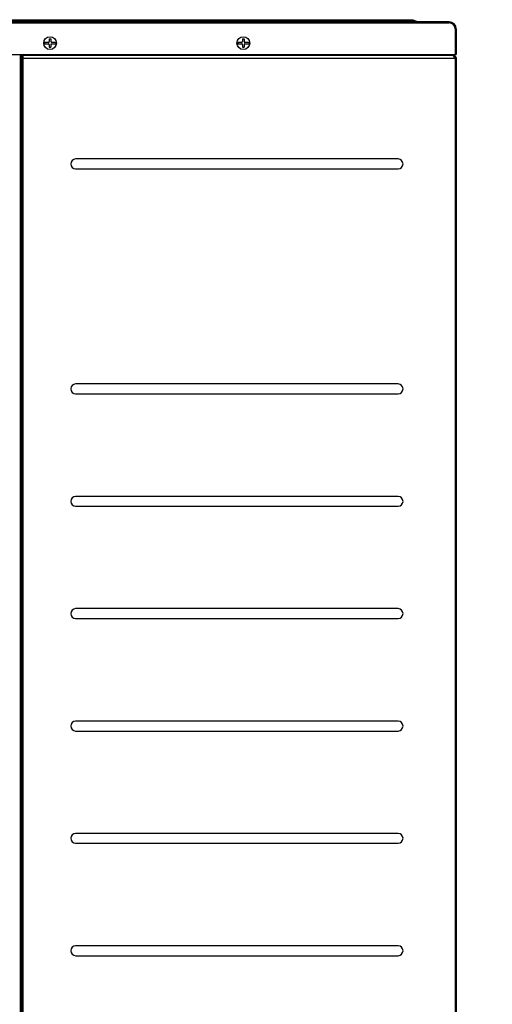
# Model space of a CAD drawing. Header units: millimetres. Extents: x 39871 to 53385, y 51832 to 57813.
# Tile 77 of 88: x 48669 to 48801, y 52623 to 52898. Entities that reach past the tile are written whole.
import ezdxf
from ezdxf import colors
from ezdxf.entities.mleader import LeaderData, LeaderLine
from ezdxf.math import Vec2, Vec3

# ---------------------------------------------------------------- set-up
doc = ezdxf.new("R2010")
doc.units = ezdxf.units.MM
doc.layers.add('AQUAREA', color=7, linetype='Continuous')
doc.layers.add('IS_KAN_OPIS', color=7, linetype='Continuous', lineweight=30)
doc.styles.add('ARIAL', font='ARIALN.TTF')

# ---------------------------------------------------------------- blocks, each defined once
blk = doc.blocks.new('SPLIT')
at = {"layer": 'AQUAREA'}
for p, q in [((25180.55, -282.94), (24290.55, -282.94)), ((25185.55, -287.94), (25185.55, -305.76)), ((25184.08, -305.76), (25184.08, -306.3)), ((25184.08, -306.3), (25185.55, -308.12)), ((25185.55, -308.12), (25185.55, -1446.86))]:
    blk.add_line(p, q, dxfattribs=at)
for points in [[(24322.09, -282.94), (24325.77, -281.47), (25155.28, -281.47), (25158.96, -282.94)], [(24320.07, -283.71), (25180.55, -283.71)], [(24322.13, -283.71), (24325.8, -282.24), (25155.25, -282.24), (25158.92, -283.71)], [(25184.78, -287.94), (25184.78, -305.76)], [(24901.07, -294.91), (24902.26, -294.91)], [(24901.07, -294.91), (24901.07, -296.73)], [(24902.26, -294.91), (24902.26, -296.73)], [(25036.17, -294.91), (25037.36, -294.91)], [(25036.17, -294.91), (25036.17, -296.73)], [(25037.36, -294.91), (25037.36, -296.73)], [(24897.71, -297.22), (24897.71, -298.41)], [(24897.71, -297.22), (24900.58, -297.22)], [(24897.71, -298.41), (24900.58, -298.41)], [(24900.58, -297.22), (24900.58, -297.22), (24900.65, -297.22), (24900.72, -297.22), (24900.79, -297.22), (24900.79, -297.15), (24900.86, -297.15), (24900.93, -297.15), (24900.93, -297.08), (24901, -297.08), (24901, -297.01), (24901, -296.94), (24901.07, -296.94), (24901.07, -296.87), (24901.07, -296.8), (24901.07, -296.73)], [(24901.07, -298.9), (24901.07, -298.9), (24901.07, -298.83), (24901.07, -298.76), (24901.07, -298.69), (24901, -298.69), (24901, -298.62), (24901, -298.55), (24900.93, -298.55), (24900.93, -298.48), (24900.86, -298.48), (24900.79, -298.48), (24900.79, -298.41), (24900.72, -298.41), (24900.65, -298.41), (24900.58, -298.41)], [(24901.07, -298.9), (24901.07, -300.72)], [(24901.07, -300.72), (24902.26, -300.72)], [(24902.26, -296.73), (24902.26, -296.73), (24902.26, -296.8), (24902.33, -296.8), (24902.33, -296.87), (24902.33, -296.94), (24902.33, -297.01), (24902.4, -297.01), (24902.4, -297.08), (24902.47, -297.08), (24902.47, -297.15), (24902.54, -297.15), (24902.61, -297.15), (24902.61, -297.22), (24902.68, -297.22), (24902.75, -297.22)], [(24902.75, -298.41), (24902.75, -298.41), (24902.68, -298.41), (24902.61, -298.41), (24902.61, -298.48), (24902.54, -298.48), (24902.47, -298.48), (24902.47, -298.55), (24902.4, -298.55), (24902.4, -298.62), (24902.33, -298.62), (24902.33, -298.69), (24902.33, -298.76), (24902.33, -298.83), (24902.26, -298.83), (24902.26, -298.9)], [(24902.26, -298.9), (24902.26, -300.72)], [(24902.75, -297.22), (24905.69, -297.22)], [(24902.75, -298.41), (24905.69, -298.41)], [(24905.69, -297.22), (24905.69, -298.41)], [(25032.81, -297.22), (25032.81, -298.41)], [(25032.81, -297.22), (25035.68, -297.22)], [(25032.81, -298.41), (25035.68, -298.41)], [(25035.68, -297.22), (25035.68, -297.22), (25035.75, -297.22), (25035.82, -297.22), (25035.82, -297.15), (25035.89, -297.15), (25035.96, -297.15), (25035.96, -297.08), (25036.03, -297.08), (25036.03, -297.01), (25036.1, -297.01), (25036.1, -296.94), (25036.1, -296.87), (25036.17, -296.87), (25036.17, -296.8), (25036.17, -296.73)], [(25036.17, -298.9), (25036.17, -298.9), (25036.17, -298.83), (25036.17, -298.76), (25036.1, -298.76), (25036.1, -298.69), (25036.1, -298.62), (25036.03, -298.62), (25036.03, -298.55), (25035.96, -298.55), (25035.96, -298.48), (25035.89, -298.48), (25035.82, -298.48), (25035.82, -298.41), (25035.75, -298.41), (25035.68, -298.41)], [(25036.17, -298.9), (25036.17, -300.72)], [(25036.17, -300.72), (25037.36, -300.72)], [(25037.36, -296.73), (25037.36, -296.73), (25037.36, -296.8), (25037.36, -296.87), (25037.36, -296.94), (25037.43, -296.94), (25037.43, -297.01), (25037.43, -297.08), (25037.5, -297.08), (25037.57, -297.15), (25037.64, -297.15), (25037.64, -297.22), (25037.71, -297.22), (25037.78, -297.22), (25037.85, -297.22)], [(25037.85, -298.41), (25037.85, -298.41), (25037.78, -298.41), (25037.71, -298.41), (25037.64, -298.41), (25037.64, -298.48), (25037.57, -298.48), (25037.5, -298.55), (25037.43, -298.55), (25037.43, -298.62), (25037.43, -298.69), (25037.36, -298.69), (25037.36, -298.76), (25037.36, -298.83), (25037.36, -298.9)], [(25037.36, -298.9), (25037.36, -300.72)], [(25037.85, -297.22), (25040.72, -297.22)], [(25037.85, -298.41), (25040.72, -298.41)], [(25040.72, -297.22), (25040.72, -298.41)], [(24285.55, -305.76), (25185.55, -305.76)], [(24880.84, -305.76), (24880.84, -1597.66)], [(24881.82, -305.76), (24881.82, -1597.66)], [(24882.31, -306.25), (25184.08, -306.25)], [(24882.31, -308.21), (25185.55, -308.21)], [(24882.66, -305.76), (24882.66, -1597.66)], [(25183.31, -305.76), (25183.31, -306.61), (25184.78, -308.53), (25184.78, -1446.86)], [(24881.82, -317.03), (24882.87, -317.03)], [(24881.82, -326.62), (24882.66, -326.62)], [(24881.82, -326.97), (24882.66, -326.97)], [(24881.82, -331.94), (24882.66, -331.94)], [(24881.82, -337.33), (24882.66, -337.33)], [(24881.82, -368.62), (24882.66, -368.62)], [(24881.82, -386.47), (24882.66, -386.47)], [(24880.84, -475.79), (24882.87, -475.79)], [(24881.82, -487.69), (24882.66, -487.69)], [(24881.82, -492.66), (24882.66, -492.66)], [(24881.82, -500.57), (24882.87, -500.57)], [(24881.82, -510.51), (24882.66, -510.51)], [(24881.82, -515.48), (24882.66, -515.48)], [(24881.82, -765.52), (24882.66, -765.52)], [(24881.82, -765.52), (24882.66, -765.52)], [(24881.82, -765.52), (24882.66, -765.52)], [(24880.84, -773.43), (24882.87, -773.43)], [(24881.82, -783.37), (24882.66, -783.37)], [(24881.82, -788.34), (24882.66, -788.34)], [(24881.82, -943.48), (24882.87, -943.48)], [(24881.82, -953.42), (24882.66, -953.42)], [(24881.82, -958.39), (24882.66, -958.39)]]:
    blk.add_lwpolyline(points, dxfattribs=at)
for points in [[(24919.55, -378.71, 1), (24919.55, -385.64), (25144.88, -385.64, 1), (25144.88, -378.71)], [(24919.55, -535.75, 1), (24919.55, -542.68), (25144.88, -542.68, 1), (25144.88, -535.75)], [(24919.55, -614.23, 1), (24919.55, -621.16), (25144.88, -621.16, 1), (25144.88, -614.23)], [(24919.55, -692.6, 1), (24919.55, -699.53), (25144.88, -699.53, 1), (25144.88, -692.6)], [(24919.55, -771.09, 1), (24919.55, -778.02), (25144.88, -778.02, 1), (25144.88, -771.09)], [(24919.55, -849.46, 1), (24919.55, -856.39), (25144.88, -856.39, 1), (25144.88, -849.46)], [(24919.55, -927.94, 1), (24919.55, -934.87), (25144.88, -934.87, 1), (25144.88, -927.94)]]:
    blk.add_lwpolyline(points, format="xyb", close=True, dxfattribs=at)
for radius in [5, 4.23]:
    blk.add_arc((25180.55, -287.94), radius, 0, 90, dxfattribs=at)
for points in [[(24906.15, -297.82), (24906.15, -295.35), (24904.15, -293.35), (24901.69, -293.35), (24899.22, -293.35), (24897.22, -295.35), (24897.22, -297.82), (24897.22, -300.28), (24899.22, -302.28), (24901.69, -302.28), (24904.15, -302.28), (24906.15, -300.28), (24906.15, -297.82)], [(25041.22, -297.82), (25041.22, -295.35), (25039.22, -293.35), (25036.75, -293.35), (25034.29, -293.35), (25032.29, -295.35), (25032.29, -297.82), (25032.29, -300.28), (25034.29, -302.28), (25036.75, -302.28), (25039.22, -302.28), (25041.22, -300.28), (25041.22, -297.82)]]:
    blk.add_open_spline(points, degree=3, knots=[0, 0, 0, 0, 1, 1, 1, 2, 2, 2, 3, 3, 3, 4, 4, 4, 4], dxfattribs=at)
blk = doc.blocks.new('_None')

msp = doc.modelspace()

# ---------------------------------------------------------------- block references
at = {"lineweight": 13, "xscale": 0.4, "yscale": 0.4, "zscale": 0.4}
msp.add_blockref('SPLIT', (38716.63, 53010.77), dxfattribs=at)

# ---------------------------------------------------------------- leaders
at = {"layer": 'IS_KAN_OPIS', "color": 212}
ml = msp.add_multileader_mtext('Standard', dxfattribs=at)
ml.set_content('\\pxql;{\\C256;Układ pompowy - \\A1;obieg ogrzewania\\Pgrzejnikowego 55/45%%DC; 35kPa; 11,3kW; 917,53kg/h\\P\\C1;Pompa  1~230V; 0,2kW}', color=212, style='ARIAL')
ml.set_leader_properties(color=212)
ml.set_arrow_properties(name='NONE')
ml.build(insert=Vec2(0, 0))
ml.multileader.update_dxf_attribs({"text_left_attachment_type": 6, "text_right_attachment_type": 6, "dogleg_length": 5, "arrow_head_size": 3})
ctx = ml.context
ctx.base_point, ctx.char_height, ctx.arrow_head_size, ctx.landing_gap_size, ctx.plane_origin = Vec3(45306.64, 52379.53), 30, 3, 1, Vec3(43632.71, 52295.39)
ctx.left_attachment, ctx.right_attachment = 6, 6
notes = []
notes.append((ctx, [(0, (1, 1, 0), (45301.64, 52379.53), (1, 0), 5, [(0, [(45125.38, 52771.05)], 0, [])])]))
ctx.mtext.insert, ctx.mtext.width, ctx.mtext.flow_direction = Vec3(45307.64, 52417.86), 8077.0398, 5
for ctx, leaders in notes:
    for number, flags, end, landing, length, lines in leaders:
        leader = LeaderData()
        leader.index, (leader.has_last_leader_line, leader.has_dogleg_vector, leader.attachment_direction) = number, flags
        leader.last_leader_point, leader.dogleg_vector, leader.dogleg_length = Vec3(end), Vec3(landing), length
        for number, points, colour, breaks in lines:
            line = LeaderLine()
            line.index, line.vertices, line.color, line.breaks = number, Vec3.list(points), colors.encode_raw_color(colour), breaks
            leader.lines.append(line)
        ctx.leaders.append(leader)

doc.saveas('drawing.dxf')
